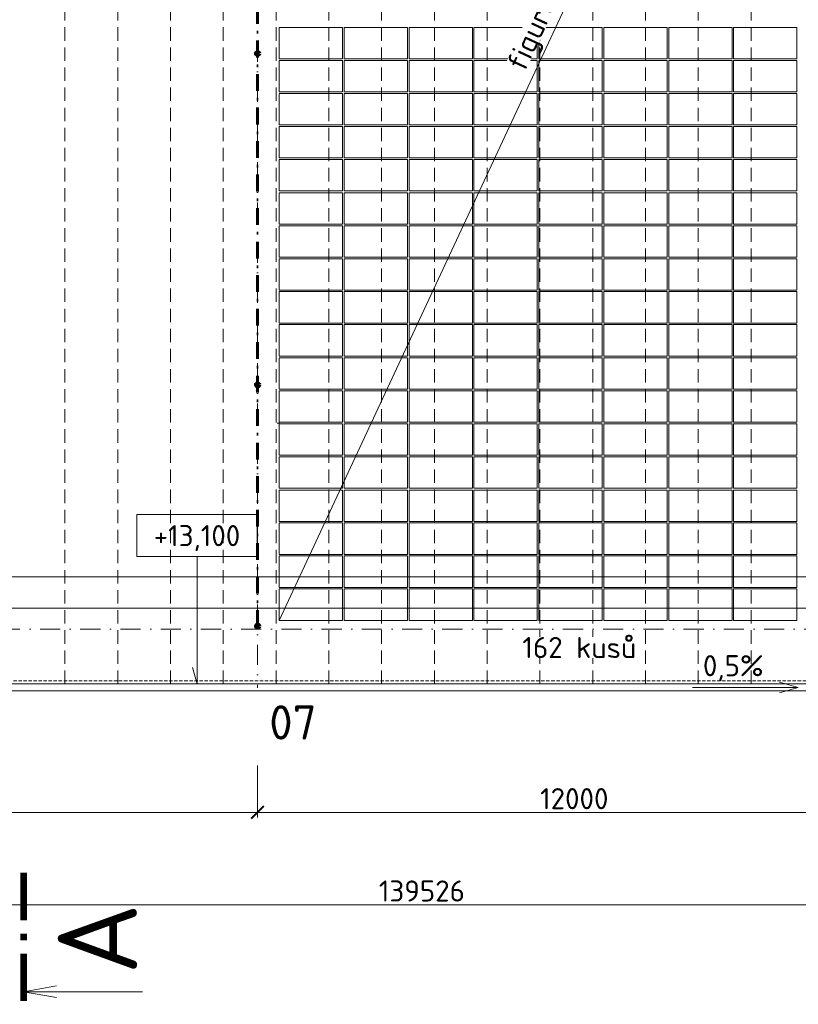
# Model space of a CAD drawing. Header units: millimetres. Extents: x -1695604 to 5289369, y -1488057 to 2187451.
# Tile 141 of 256: x 61493 to 76245, y 142887 to 161550. Entities that reach past the tile are written whole.
import ezdxf
from ezdxf import colors
from ezdxf.entities.mleader import LeaderData, LeaderLine
from ezdxf.enums import TextEntityAlignment as Align
from ezdxf.math import Vec2, Vec3

# ---------------------------------------------------------------- set-up
doc = ezdxf.new("R2010")
doc.units = ezdxf.units.MM
for name, pattern in [('CENTERX2', [101.6, 63.5, -12.7, 12.7, -12.7]), ('DASHDOT', [25.4, 12.7, -6.35, 0, -6.35]), ('DASHED', [19.05, 12.7, -6.35]), ('HIDDEN', [9.525, 6.35, -3.175]), ('ČERCHOVANÁ', [25.4, 12.7, -6.35, 0, -6.35]), ('ČÁRKOVANÁ', [19.05, 12.7, -6.35])]:
    doc.linetypes.add(name, pattern=pattern)
doc.layers.get('Defpoints').update_dxf_attribs({"color": 8})
for name, color, linetype, lineweight in [('____podkonstrukce FVE', 3, 'CENTERX2', 9), ('___FVE_návrh var.2', 6, 'Continuous', 5), ('A99_N_kce-pod', 7, 'DASHED', 20), ('A99_N_kce-pohl', 1, 'Continuous', 9), ('A99_N_koty-200', 5, 'Continuous', 5), ('A99_N_koty-200 @ 1', 5, 'Continuous', 5), ('A99_N_koty-200 @ 10', 5, 'Continuous', 5), ('A99_N_koty-200 @ 100', 5, 'Continuous', 5), ('A99_N_koty-200 @ 200', 5, 'Continuous', 5), ('A99_N_koty-200 @ 250 (1)', 5, 'Continuous', 5), ('A99_N_koty-200 @ 250 (2)', 5, 'Continuous', 5), ('A99_N_koty-200 @ 400', 5, 'Continuous', 5), ('A99_N_koty-vysk', 160, 'Continuous', 5), ('A99_N_txt-popis-200', 240, 'Continuous', 5), ('A99_N_txt-popis-50 @ 200', 240, 'Continuous', 9), ('A99_S_osy', 1, 'CENTERX2', 5)]:
    doc.layers.add(name, color=color, linetype=linetype, lineweight=lineweight)
doc.styles.add('A99_kota', font='isocpeur.ttf', dxfattribs={"height": 2})
doc.styles.add('A99_popis', font='isocpeur.ttf')
doc.styles.add('ad_popis 100', font='isocpeur.ttf', dxfattribs={"height": 200})
doc.dimstyles.new('A99_kota_200 new', dxfattribs={"dimscale": 200, "dimtxt": 2, "dimasz": 1.2, "dimexe": 0.5, "dimexo": 1.5, "dimgap": 0.3, "dimtad": 1, "dimdec": 0, "dimzin": 3, "dimdsep": 46, "dimtxsty": 'A99_kota', "dimblk": 'ARCHTICK', "dimcen": 2.5, "dimazin": 2, "dimtfac": 0.75, "dimtdec": 0, "dimtmove": 2, "dimatfit": 0, "dimfxl": 0, "dimtolj": 1, "dimtzin": 0, "dimlwd": 5, "dimlwe": 5, "dimarcsym": 0})

# ---------------------------------------------------------------- blocks, each defined once
blk = doc.blocks.new('_ArchTick')
at = {"color": 0, "linetype": 'ByBlock', "const_width": 0.15}
blk.add_lwpolyline([(-0.5, -0.5), (0.5, 0.5)], dxfattribs=at)
blk = doc.blocks.new('*D182')
at = {"layer": 'A99_N_koty-200', "color": 0, "linetype": 'Continuous', "lineweight": 5, "ltscale": 10, "transparency": 16777216}
for p, q in [((66000, 147325), (66000, 146425)), ((78000, 147325), (78000, 146425)), ((78000, 146525), (66000, 146525))]:
    blk.add_line(p, q, dxfattribs=at)
at = {"layer": 'Defpoints', "color": 0, "linetype": 'Continuous', "lineweight": 0, "ltscale": 10, "transparency": 16777216}
for p in [(66000, 149400), (78000, 149400), (66000, 146525)]:
    blk.add_point(p, dxfattribs=at)
at = {"layer": 'A99_N_koty-200', "color": 0, "linetype": 'Continuous', "lineweight": 5, "ltscale": 10, "transparency": 16777216, "xscale": 240, "yscale": 240, "zscale": 240, "rotation": 180}
blk.add_blockref('_ArchTick', (66000, 146525), dxfattribs=at)
at = {"layer": 'A99_N_koty-200', "color": 0, "linetype": 'Continuous', "lineweight": 5, "ltscale": 10, "transparency": 16777216, "xscale": 240, "yscale": 240, "zscale": 240}
blk.add_blockref('_ArchTick', (78000, 146525), dxfattribs=at)
at = {"layer": 'A99_N_koty-200', "color": 0, "linetype": 'Continuous', "ltscale": 10, "transparency": 16777216, "insert": (72000, 146785), "char_height": 400, "attachment_point": 5, "style": 'A99_kota'}
blk.add_mtext('\\A1;12000', dxfattribs=at)
blk = doc.blocks.new('*D184')
at = {"layer": 'A99_N_koty-200', "color": 0, "linetype": 'Continuous', "lineweight": 5, "ltscale": 10, "transparency": 16777216}
for p, q in [((54000, 147325), (54000, 146425)), ((66000, 147325), (66000, 146425)), ((66000, 146525), (54000, 146525))]:
    blk.add_line(p, q, dxfattribs=at)
at = {"layer": 'Defpoints', "color": 0, "linetype": 'Continuous', "lineweight": 0, "ltscale": 10, "transparency": 16777216}
for p in [(54000, 149400), (66000, 149400), (54000, 146525)]:
    blk.add_point(p, dxfattribs=at)
at = {"layer": 'A99_N_koty-200', "color": 0, "linetype": 'Continuous', "lineweight": 5, "ltscale": 10, "transparency": 16777216, "xscale": 240, "yscale": 240, "zscale": 240, "rotation": 180}
blk.add_blockref('_ArchTick', (54000, 146525), dxfattribs=at)
at = {"layer": 'A99_N_koty-200', "color": 0, "linetype": 'Continuous', "lineweight": 5, "ltscale": 10, "transparency": 16777216, "xscale": 240, "yscale": 240, "zscale": 240}
blk.add_blockref('_ArchTick', (66000, 146525), dxfattribs=at)
at = {"layer": 'A99_N_koty-200', "color": 0, "linetype": 'Continuous', "ltscale": 10, "transparency": 16777216, "insert": (60000, 146785), "char_height": 400, "attachment_point": 5, "style": 'A99_kota'}
blk.add_mtext('\\A1;12000', dxfattribs=at)
blk = doc.blocks.new('*D190')
at = {"layer": 'A99_N_koty-200', "color": 0, "linetype": 'Continuous', "lineweight": 5, "ltscale": 10, "transparency": 16777216}
for p, q in [((-650, 145575), (-650, 144675)), ((138876, 145575), (138876, 144675)), ((138876, 144775), (-650, 144775))]:
    blk.add_line(p, q, dxfattribs=at)
at = {"layer": 'Defpoints', "color": 0, "linetype": 'Continuous', "lineweight": 0, "ltscale": 10, "transparency": 16777216}
for p in [(-650, 148705), (138876, 148705), (-650, 144775)]:
    blk.add_point(p, dxfattribs=at)
at = {"layer": 'A99_N_koty-200', "color": 0, "linetype": 'Continuous', "lineweight": 5, "ltscale": 10, "transparency": 16777216, "xscale": 240, "yscale": 240, "zscale": 240, "rotation": 180}
blk.add_blockref('_ArchTick', (-650, 144775), dxfattribs=at)
at = {"layer": 'A99_N_koty-200', "color": 0, "linetype": 'Continuous', "lineweight": 5, "ltscale": 10, "transparency": 16777216, "xscale": 240, "yscale": 240, "zscale": 240}
blk.add_blockref('_ArchTick', (138876, 144775), dxfattribs=at)
at = {"layer": 'A99_N_koty-200', "color": 0, "linetype": 'Continuous', "ltscale": 10, "transparency": 16777216, "insert": (69113, 145035), "char_height": 400, "attachment_point": 5, "style": 'A99_kota'}
blk.add_mtext('\\A1;139526', dxfattribs=at)
blk = doc.blocks.new('*U122')
at = {"color": 0, "linetype": 'ByBlock'}
blk.add_line((-11.269, 0), (-11.27, -11.25), dxfattribs=at)
at = {"color": 0, "linetype": 'ByBlock', "const_width": 0.63}
for points in [[(-12.15, 0), (-7.65, 0)], [(-6.39, 0), (-5.76, 0)], [(-4.5, 0), (0, 0)]]:
    blk.add_lwpolyline(points, dxfattribs=at)
at = {"color": 0, "linetype": 'ByBlock'}
blk.add_lwpolyline([(-11.816, -3.102), (-11.269, 0), (-10.722, -3.102)], dxfattribs=at)
at = {"color": 0, "linetype": 'ByBlock', "style": 'A99_popis'}
blk.add_attdef('OZNŘ_1K', (-9.632, -10.73), '', height=5, dxfattribs=at)
at = {"color": 0, "linetype": 'ByBlock', "style": 'A99_popis', "flags": 12}
blk.add_attdef('OZNŘ_2K', text='', height=5, dxfattribs=at).set_placement((455.932, -10.726), align=Align.RIGHT)
blk = doc.blocks.new('*D4525')
at = {"layer": 'A99_N_koty-200', "color": 0, "linetype": 'Continuous', "lineweight": 5, "ltscale": 10, "transparency": 16777216}
for p, q in [((30000, 150190), (30000, 151090)), ((30000, 150990), (78280, 150990)), ((78280, 150190), (78280, 151090))]:
    blk.add_line(p, q, dxfattribs=at)
at = {"layer": 'Defpoints', "color": 0, "linetype": 'Continuous', "lineweight": 18, "ltscale": 10, "transparency": 16777216}
for p in [(78280, 150990), (30000, 148920), (78280, 148920)]:
    blk.add_point(p, dxfattribs=at)
at = {"layer": 'A99_N_koty-200', "color": 0, "linetype": 'Continuous', "lineweight": 5, "ltscale": 10, "transparency": 16777216, "xscale": 240, "yscale": 240, "zscale": 240, "rotation": 180}
blk.add_blockref('_ArchTick', (30000, 150990), dxfattribs=at)
at = {"layer": 'A99_N_koty-200', "color": 0, "linetype": 'Continuous', "lineweight": 5, "ltscale": 10, "transparency": 16777216, "xscale": 240, "yscale": 240, "zscale": 240}
blk.add_blockref('_ArchTick', (78280, 150990), dxfattribs=at)
at = {"layer": 'A99_N_koty-200', "color": 0, "linetype": 'Continuous', "ltscale": 10, "transparency": 16777216, "insert": (55025, 151330), "char_height": 400, "attachment_point": 5, "style": 'A99_kota'}
blk.add_mtext('\\A1;48280', dxfattribs=at)
blk = doc.blocks.new('*D4526')
at = {"layer": 'A99_N_koty-200', "color": 0, "linetype": 'Continuous', "lineweight": 5, "ltscale": 10, "transparency": 16777216}
for p, q in [((30000, 149995), (30000, 150445)), ((78280, 149995), (78280, 150445)), ((30000, 150395), (78280, 150395))]:
    blk.add_line(p, q, dxfattribs=at)
at = {"layer": 'Defpoints', "color": 0, "linetype": 'Continuous', "lineweight": 18, "ltscale": 10, "transparency": 16777216}
for p in [(78280, 150395), (30000, 148920), (78280, 148920)]:
    blk.add_point(p, dxfattribs=at)
at = {"layer": 'A99_N_koty-200', "color": 0, "linetype": 'Continuous', "lineweight": 5, "ltscale": 10, "transparency": 16777216, "xscale": 120, "yscale": 120, "zscale": 120, "rotation": 180}
blk.add_blockref('_ArchTick', (30000, 150395), dxfattribs=at)
at = {"layer": 'A99_N_koty-200', "color": 0, "linetype": 'Continuous', "lineweight": 5, "ltscale": 10, "transparency": 16777216, "xscale": 120, "yscale": 120, "zscale": 120}
blk.add_blockref('_ArchTick', (78280, 150395), dxfattribs=at)
at = {"layer": 'A99_N_koty-200', "color": 0, "linetype": 'Continuous', "ltscale": 10, "transparency": 16777216, "insert": (54140, 150525), "char_height": 200, "attachment_point": 5, "style": 'A99_kota'}
blk.add_mtext('\\A1;48280', dxfattribs=at)
blk = doc.blocks.new('*D4527')
at = {"layer": 'A99_N_koty-200', "color": 0, "linetype": 'Continuous', "lineweight": 5, "ltscale": 10, "transparency": 16777216}
for p, q in [((30000, 150391), (30000, 150395.5)), ((30000, 150395), (78280, 150395)), ((78280, 150391), (78280, 150395.5))]:
    blk.add_line(p, q, dxfattribs=at)
at = {"layer": 'Defpoints', "color": 0, "linetype": 'Continuous', "lineweight": 18, "ltscale": 10, "transparency": 16777216}
for p in [(78280, 150395), (30000, 148920), (78280, 148920)]:
    blk.add_point(p, dxfattribs=at)
at = {"layer": 'A99_N_koty-200', "color": 0, "linetype": 'Continuous', "lineweight": 5, "ltscale": 10, "transparency": 16777216, "xscale": 1.2, "yscale": 1.2, "zscale": 1.2, "rotation": 180}
blk.add_blockref('_ArchTick', (30000, 150395), dxfattribs=at)
at = {"layer": 'A99_N_koty-200', "color": 0, "linetype": 'Continuous', "lineweight": 5, "ltscale": 10, "transparency": 16777216, "xscale": 1.2, "yscale": 1.2, "zscale": 1.2}
blk.add_blockref('_ArchTick', (78280, 150395), dxfattribs=at)
at = {"layer": 'A99_N_koty-200', "color": 0, "linetype": 'Continuous', "ltscale": 10, "transparency": 16777216, "insert": (54140, 150396.3), "char_height": 2, "attachment_point": 5, "style": 'A99_kota'}
blk.add_mtext('\\A1;48280', dxfattribs=at)
blk = doc.blocks.new('*D4528')
at = {"layer": 'A99_N_koty-200', "color": 0, "linetype": 'Continuous', "lineweight": 5, "ltscale": 10, "transparency": 16777216}
for p, q in [((30000, 149520), (30000, 150595)), ((78280, 149520), (78280, 150595)), ((30000, 150395), (78280, 150395))]:
    blk.add_line(p, q, dxfattribs=at)
at = {"layer": 'Defpoints', "color": 0, "linetype": 'Continuous', "lineweight": 18, "ltscale": 10, "transparency": 16777216}
for p in [(78280, 150395), (30000, 148920), (78280, 148920)]:
    blk.add_point(p, dxfattribs=at)
at = {"layer": 'A99_N_koty-200', "color": 0, "linetype": 'Continuous', "lineweight": 5, "ltscale": 10, "transparency": 16777216, "xscale": 480, "yscale": 480, "zscale": 480, "rotation": 180}
blk.add_blockref('_ArchTick', (30000, 150395), dxfattribs=at)
at = {"layer": 'A99_N_koty-200', "color": 0, "linetype": 'Continuous', "lineweight": 5, "ltscale": 10, "transparency": 16777216, "xscale": 480, "yscale": 480, "zscale": 480}
blk.add_blockref('_ArchTick', (78280, 150395), dxfattribs=at)
at = {"layer": 'A99_N_koty-200', "color": 0, "linetype": 'Continuous', "ltscale": 10, "transparency": 16777216, "insert": (54140, 150915), "char_height": 800, "attachment_point": 5, "style": 'A99_kota'}
blk.add_mtext('\\A1;48280', dxfattribs=at)
blk = doc.blocks.new('*D4529')
at = {"layer": 'A99_N_koty-200', "color": 0, "linetype": 'Continuous', "lineweight": 5, "ltscale": 10, "transparency": 16777216}
for p, q in [((30000, 150355), (30000, 150400)), ((30000, 150395), (78280, 150395)), ((78280, 150355), (78280, 150400))]:
    blk.add_line(p, q, dxfattribs=at)
at = {"layer": 'Defpoints', "color": 0, "linetype": 'Continuous', "lineweight": 18, "ltscale": 10, "transparency": 16777216}
for p in [(78280, 150395), (30000, 148920), (78280, 148920)]:
    blk.add_point(p, dxfattribs=at)
at = {"layer": 'A99_N_koty-200', "color": 0, "linetype": 'Continuous', "lineweight": 5, "ltscale": 10, "transparency": 16777216, "xscale": 12, "yscale": 12, "zscale": 12, "rotation": 180}
blk.add_blockref('_ArchTick', (30000, 150395), dxfattribs=at)
at = {"layer": 'A99_N_koty-200', "color": 0, "linetype": 'Continuous', "lineweight": 5, "ltscale": 10, "transparency": 16777216, "xscale": 12, "yscale": 12, "zscale": 12}
blk.add_blockref('_ArchTick', (78280, 150395), dxfattribs=at)
at = {"layer": 'A99_N_koty-200', "color": 0, "linetype": 'Continuous', "ltscale": 10, "transparency": 16777216, "insert": (54140, 150408), "char_height": 20, "attachment_point": 5, "style": 'A99_kota'}
blk.add_mtext('\\A1;48280', dxfattribs=at)
blk = doc.blocks.new('*D4530')
at = {"layer": 'A99_N_koty-200', "color": 0, "linetype": 'Continuous', "lineweight": 5, "ltscale": 10, "transparency": 16777216}
for p, q in [((30000, 149395), (30000, 150520)), ((78280, 149395), (78280, 150520)), ((30000, 150395), (78280, 150395))]:
    blk.add_line(p, q, dxfattribs=at)
at = {"layer": 'Defpoints', "color": 0, "linetype": 'Continuous', "lineweight": 18, "ltscale": 10, "transparency": 16777216}
for p in [(78280, 150395), (30000, 148920), (78280, 148920)]:
    blk.add_point(p, dxfattribs=at)
at = {"layer": 'A99_N_koty-200', "color": 0, "linetype": 'Continuous', "lineweight": 5, "ltscale": 10, "transparency": 16777216, "xscale": 300, "yscale": 300, "zscale": 300, "rotation": 180}
blk.add_blockref('_ArchTick', (30000, 150395), dxfattribs=at)
at = {"layer": 'A99_N_koty-200', "color": 0, "linetype": 'Continuous', "lineweight": 5, "ltscale": 10, "transparency": 16777216, "xscale": 300, "yscale": 300, "zscale": 300}
blk.add_blockref('_ArchTick', (78280, 150395), dxfattribs=at)
at = {"layer": 'A99_N_koty-200', "color": 0, "linetype": 'Continuous', "ltscale": 10, "transparency": 16777216, "insert": (54140, 150720), "char_height": 500, "attachment_point": 5, "style": 'A99_kota'}
blk.add_mtext('\\A1;48280', dxfattribs=at)
blk = doc.blocks.new('*D4531')
at = {"layer": 'A99_N_koty-200', "color": 0, "linetype": 'Continuous', "lineweight": 5, "ltscale": 10, "transparency": 16777216}
for p, q in [((30000, 149395), (30000, 150520)), ((78280, 149395), (78280, 150520)), ((30000, 150395), (78280, 150395))]:
    blk.add_line(p, q, dxfattribs=at)
at = {"layer": 'Defpoints', "color": 0, "linetype": 'Continuous', "lineweight": 18, "ltscale": 10, "transparency": 16777216}
for p in [(78280, 150395), (30000, 148920), (78280, 148920)]:
    blk.add_point(p, dxfattribs=at)
at = {"layer": 'A99_N_koty-200', "color": 0, "linetype": 'Continuous', "lineweight": 5, "ltscale": 10, "transparency": 16777216, "xscale": 300, "yscale": 300, "zscale": 300, "rotation": 180}
blk.add_blockref('_ArchTick', (30000, 150395), dxfattribs=at)
at = {"layer": 'A99_N_koty-200', "color": 0, "linetype": 'Continuous', "lineweight": 5, "ltscale": 10, "transparency": 16777216, "xscale": 300, "yscale": 300, "zscale": 300}
blk.add_blockref('_ArchTick', (78280, 150395), dxfattribs=at)
at = {"layer": 'A99_N_koty-200', "color": 0, "linetype": 'Continuous', "ltscale": 10, "transparency": 16777216, "insert": (54140, 150720), "char_height": 500, "attachment_point": 5, "style": 'A99_kota'}
blk.add_mtext('\\A1;48280', dxfattribs=at)
blk = doc.blocks.new('*U101')
at = {"color": 0, "linetype": 'ByBlock'}
for p, q in [((5.7, -4), (5.7, -16.063)), ((5.7, -16.063), (5.286, -14.517))]:
    blk.add_line(p, q, dxfattribs=at)
blk.add_lwpolyline([(0, -4), (11.4, -4), (11.4, 0), (0, 0)], close=True, dxfattribs=at)
at = {"color": 0, "linetype": 'ByBlock', "style": 'A99_kota'}
for tag, p in [('VYSKA', (5.7, -2.241)), ('VYSKA_POPIS1', (5.7, -6.041)), ('VYSKA_POPIS2', (5.9, -9.541)), ('VYSKA_POPIS3', (5.9, -13.041))]:
    blk.add_attdef(tag, text='', height=2, dxfattribs=at).set_placement(p, align=Align.MIDDLE)
blk = doc.blocks.new('*U5963')
at = {"layer": 'A99_N_koty-200 @ 1', "linetype": 'Continuous', "ltscale": 10}
dim = blk.add_linear_dim(base=(78280, 150395), p1=(30000, 148920), p2=(78280, 148920), dimstyle='A99_kota_200 new', override={"dimscale": 1, "dimtix": 1, "dimtofl": 1, "dimtmove": 2, "dimatfit": 3}, dxfattribs=at)
dim.commit()
dim.dimension.update_dxf_attribs({"geometry": '*D4527', "text_midpoint": (54140, 150396.3)})
at = {"layer": 'A99_N_koty-200 @ 10', "linetype": 'Continuous', "ltscale": 10}
dim = blk.add_linear_dim(base=(78280, 150395), p1=(30000, 148920), p2=(78280, 148920), dimstyle='A99_kota_200 new', override={"dimscale": 10, "dimtix": 1, "dimtofl": 1, "dimtmove": 2, "dimatfit": 3}, dxfattribs=at)
dim.commit()
dim.dimension.update_dxf_attribs({"geometry": '*D4529', "text_midpoint": (54140, 150408)})
at = {"layer": 'A99_N_koty-200 @ 100', "linetype": 'Continuous', "ltscale": 10}
dim = blk.add_linear_dim(base=(78280, 150395), p1=(30000, 148920), p2=(78280, 148920), dimstyle='A99_kota_200 new', override={"dimscale": 100, "dimtix": 1, "dimtofl": 1, "dimtmove": 2, "dimatfit": 3}, dxfattribs=at)
dim.commit()
dim.dimension.update_dxf_attribs({"geometry": '*D4526', "text_midpoint": (54140, 150525)})
at = {"layer": 'A99_N_koty-200 @ 200', "linetype": 'Continuous', "ltscale": 10}
dim = blk.add_linear_dim(base=(78280, 150990), p1=(30000, 148920), p2=(78280, 148920), dimstyle='A99_kota_200 new', override={"dimscale": 200, "dimtix": 1, "dimtofl": 1, "dimtmove": 2, "dimatfit": 3}, dxfattribs=at)
dim.commit()
dim.dimension.update_dxf_attribs({"geometry": '*D4525', "text_midpoint": (55025, 151330), "dimtype": 128})
at = {"layer": 'A99_N_koty-200 @ 250 (1)', "linetype": 'Continuous', "ltscale": 10}
dim = blk.add_linear_dim(base=(78280, 150395), p1=(30000, 148920), p2=(78280, 148920), dimstyle='A99_kota_200 new', override={"dimscale": 250, "dimtix": 1, "dimtofl": 1, "dimtmove": 2, "dimatfit": 3}, dxfattribs=at)
dim.commit()
dim.dimension.update_dxf_attribs({"geometry": '*D4531', "text_midpoint": (54140, 150720)})
at = {"layer": 'A99_N_koty-200 @ 250 (2)', "linetype": 'Continuous', "ltscale": 10}
dim = blk.add_linear_dim(base=(78280, 150395), p1=(30000, 148920), p2=(78280, 148920), dimstyle='A99_kota_200 new', override={"dimscale": 250, "dimtix": 1, "dimtofl": 1, "dimtmove": 2, "dimatfit": 3}, dxfattribs=at)
dim.commit()
dim.dimension.update_dxf_attribs({"geometry": '*D4530', "text_midpoint": (54140, 150720)})
at = {"layer": 'A99_N_koty-200 @ 400', "linetype": 'Continuous', "ltscale": 10}
dim = blk.add_linear_dim(base=(78280, 150395), p1=(30000, 148920), p2=(78280, 148920), dimstyle='A99_kota_200 new', override={"dimscale": 400, "dimtix": 1, "dimtofl": 1, "dimtmove": 2, "dimatfit": 3}, dxfattribs=at)
dim.commit()
dim.dimension.update_dxf_attribs({"geometry": '*D4528', "text_midpoint": (54140, 150915)})

msp = doc.modelspace()

# ---------------------------------------------------------------- linework, layer by layer
at = {"layer": '____podkonstrukce FVE', "color": 3, "linetype": 'ČERCHOVANÁ', "lineweight": 60, "ltscale": 25}
msp.add_lwpolyline([(66000, 173855), (66000, 150000)], dxfattribs=at)
at = {"layer": '____podkonstrukce FVE', "color": 3, "linetype": 'Continuous', "lineweight": 80, "ltscale": 0.5}
for centre in [(66000, 160910), (66000, 154627.5), (66000, 150057.5)]:
    msp.add_circle(centre, 30, dxfattribs=at)
at = {"layer": '___FVE_návrh var.2', "linetype": 'Continuous', "lineweight": 5, "ltscale": 0.5}
for points in [[(66410, 150165), (77450, 173855)], [(66410, 153920), (66410, 153905), (66370, 153905)]]:
    msp.add_lwpolyline(points, dxfattribs=at)
at = {"layer": '___FVE_návrh var.2', "lineweight": 5, "ltscale": 2}
for points in [[(67610, 160805), (67610, 161400), (66410, 161400), (66410, 160805)], [(68840, 160805), (68840, 161400), (67640, 161400), (67640, 160805)], [(70070, 160805), (70070, 161400), (68870, 161400), (68870, 160805)], [(71300, 160805), (71300, 161400), (70100, 161400), (70100, 160805)], [(72530, 160805), (72530, 161400), (71330, 161400), (71330, 160805)], [(72560, 160805), (72560, 161400), (73760, 161400), (73760, 160805)], [(73790, 160805), (73790, 161400), (74990, 161400), (74990, 160805)], [(75020, 160805), (75020, 161400), (76220, 161400), (76220, 160805)], [(67610, 160180), (67610, 160775), (66410, 160775), (66410, 160180)], [(68840, 160180), (68840, 160775), (67640, 160775), (67640, 160180)], [(70070, 160180), (70070, 160775), (68870, 160775), (68870, 160180)], [(71300, 160180), (71300, 160775), (70100, 160775), (70100, 160180)], [(72530, 160180), (72530, 160775), (71330, 160775), (71330, 160180)], [(72560, 160180), (72560, 160775), (73760, 160775), (73760, 160180)], [(73790, 160180), (73790, 160775), (74990, 160775), (74990, 160180)], [(75020, 160180), (75020, 160775), (76220, 160775), (76220, 160180)], [(67610, 159555), (67610, 160150), (66410, 160150), (66410, 159555)], [(68840, 159555), (68840, 160150), (67640, 160150), (67640, 159555)], [(70070, 159555), (70070, 160150), (68870, 160150), (68870, 159555)], [(71300, 159555), (71300, 160150), (70100, 160150), (70100, 159555)], [(72530, 159555), (72530, 160150), (71330, 160150), (71330, 159555)], [(72560, 159555), (72560, 160150), (73760, 160150), (73760, 159555)], [(73790, 159555), (73790, 160150), (74990, 160150), (74990, 159555)], [(75020, 159555), (75020, 160150), (76220, 160150), (76220, 159555)], [(67610, 158930), (67610, 159525), (66410, 159525), (66410, 158930)], [(68840, 158930), (68840, 159525), (67640, 159525), (67640, 158930)], [(70070, 158930), (70070, 159525), (68870, 159525), (68870, 158930)], [(71300, 158930), (71300, 159525), (70100, 159525), (70100, 158930)], [(72530, 158930), (72530, 159525), (71330, 159525), (71330, 158930)], [(72560, 158930), (72560, 159525), (73760, 159525), (73760, 158930)], [(73790, 158930), (73790, 159525), (74990, 159525), (74990, 158930)], [(75020, 158930), (75020, 159525), (76220, 159525), (76220, 158930)], [(67610, 158305), (67610, 158900), (66410, 158900), (66410, 158305)], [(68840, 158305), (68840, 158900), (67640, 158900), (67640, 158305)], [(70070, 158305), (70070, 158900), (68870, 158900), (68870, 158305)], [(71300, 158305), (71300, 158900), (70100, 158900), (70100, 158305)], [(72530, 158305), (72530, 158900), (71330, 158900), (71330, 158305)], [(72560, 158305), (72560, 158900), (73760, 158900), (73760, 158305)], [(73790, 158305), (73790, 158900), (74990, 158900), (74990, 158305)], [(75020, 158305), (75020, 158900), (76220, 158900), (76220, 158305)], [(67610, 157675), (67610, 158270), (66410, 158270), (66410, 157675)], [(68840, 157675), (68840, 158270), (67640, 158270), (67640, 157675)], [(70070, 157675), (70070, 158270), (68870, 158270), (68870, 157675)], [(71300, 157675), (71300, 158270), (70100, 158270), (70100, 157675)], [(72530, 157675), (72530, 158270), (71330, 158270), (71330, 157675)], [(72560, 157675), (72560, 158270), (73760, 158270), (73760, 157675)], [(73790, 157675), (73790, 158270), (74990, 158270), (74990, 157675)], [(75020, 157675), (75020, 158270), (76220, 158270), (76220, 157675)], [(67610, 157050), (67610, 157645), (66410, 157645), (66410, 157050)], [(68840, 157050), (68840, 157645), (67640, 157645), (67640, 157050)], [(70070, 157050), (70070, 157645), (68870, 157645), (68870, 157050)], [(71300, 157050), (71300, 157645), (70100, 157645), (70100, 157050)], [(72530, 157050), (72530, 157645), (71330, 157645), (71330, 157050)], [(72560, 157050), (72560, 157645), (73760, 157645), (73760, 157050)], [(73790, 157050), (73790, 157645), (74990, 157645), (74990, 157050)], [(75020, 157050), (75020, 157645), (76220, 157645), (76220, 157050)], [(67610, 156425), (67610, 157020), (66410, 157020), (66410, 156425)], [(68840, 156425), (68840, 157020), (67640, 157020), (67640, 156425)], [(70070, 156425), (70070, 157020), (68870, 157020), (68870, 156425)], [(71300, 156425), (71300, 157020), (70100, 157020), (70100, 156425)], [(72530, 156425), (72530, 157020), (71330, 157020), (71330, 156425)], [(72560, 156425), (72560, 157020), (73760, 157020), (73760, 156425)], [(73790, 156425), (73790, 157020), (74990, 157020), (74990, 156425)], [(75020, 156425), (75020, 157020), (76220, 157020), (76220, 156425)], [(67610, 155800), (67610, 156395), (66410, 156395), (66410, 155800)], [(68840, 155800), (68840, 156395), (67640, 156395), (67640, 155800)], [(70070, 155800), (70070, 156395), (68870, 156395), (68870, 155800)], [(71300, 155800), (71300, 156395), (70100, 156395), (70100, 155800)], [(72530, 155800), (72530, 156395), (71330, 156395), (71330, 155800)], [(72560, 155800), (72560, 156395), (73760, 156395), (73760, 155800)], [(73790, 155800), (73790, 156395), (74990, 156395), (74990, 155800)], [(75020, 155800), (75020, 156395), (76220, 156395), (76220, 155800)], [(67610, 155175), (67610, 155770), (66410, 155770), (66410, 155175)], [(68840, 155175), (68840, 155770), (67640, 155770), (67640, 155175)], [(70070, 155175), (70070, 155770), (68870, 155770), (68870, 155175)], [(71300, 155175), (71300, 155770), (70100, 155770), (70100, 155175)], [(72530, 155175), (72530, 155770), (71330, 155770), (71330, 155175)], [(72560, 155175), (72560, 155770), (73760, 155770), (73760, 155175)], [(73790, 155175), (73790, 155770), (74990, 155770), (74990, 155175)], [(75020, 155175), (75020, 155770), (76220, 155770), (76220, 155175)], [(67610, 154545), (67610, 155140), (66410, 155140), (66410, 154545)], [(68840, 154545), (68840, 155140), (67640, 155140), (67640, 154545)], [(70070, 154545), (70070, 155140), (68870, 155140), (68870, 154545)], [(71300, 154545), (71300, 155140), (70100, 155140), (70100, 154545)], [(72530, 154545), (72530, 155140), (71330, 155140), (71330, 154545)], [(72560, 154545), (72560, 155140), (73760, 155140), (73760, 154545)], [(73790, 154545), (73790, 155140), (74990, 155140), (74990, 154545)], [(75020, 154545), (75020, 155140), (76220, 155140), (76220, 154545)], [(67610, 153920), (67610, 154515), (66410, 154515), (66410, 153920)], [(68840, 153920), (68840, 154515), (67640, 154515), (67640, 153920)], [(70070, 153920), (70070, 154515), (68870, 154515), (68870, 153920)], [(71300, 153920), (71300, 154515), (70100, 154515), (70100, 153920)], [(72530, 153920), (72530, 154515), (71330, 154515), (71330, 153920)], [(72560, 153920), (72560, 154515), (73760, 154515), (73760, 153920)], [(73790, 153920), (73790, 154515), (74990, 154515), (74990, 153920)], [(75020, 153920), (75020, 154515), (76220, 154515), (76220, 153920)], [(67610, 153890), (67610, 153295), (66410, 153295), (66410, 153890)], [(68840, 153890), (68840, 153295), (67640, 153295), (67640, 153890)], [(70070, 153890), (70070, 153295), (68870, 153295), (68870, 153890)], [(71300, 153890), (71300, 153295), (70100, 153295), (70100, 153890)], [(72530, 153890), (72530, 153295), (71330, 153295), (71330, 153890)], [(72560, 153890), (72560, 153295), (73760, 153295), (73760, 153890)], [(73790, 153890), (73790, 153295), (74990, 153295), (74990, 153890)], [(75020, 153890), (75020, 153295), (76220, 153295), (76220, 153890)], [(67610, 153265), (67610, 152670), (66410, 152670), (66410, 153265)], [(68840, 153265), (68840, 152670), (67640, 152670), (67640, 153265)], [(70070, 153265), (70070, 152670), (68870, 152670), (68870, 153265)], [(71300, 153265), (71300, 152670), (70100, 152670), (70100, 153265)], [(72530, 153265), (72530, 152670), (71330, 152670), (71330, 153265)], [(72560, 153265), (72560, 152670), (73760, 152670), (73760, 153265)], [(73790, 153265), (73790, 152670), (74990, 152670), (74990, 153265)], [(75020, 153265), (75020, 152670), (76220, 152670), (76220, 153265)], [(67610, 152635), (67610, 152040), (66410, 152040), (66410, 152635)], [(68840, 152635), (68840, 152040), (67640, 152040), (67640, 152635)], [(70070, 152635), (70070, 152040), (68870, 152040), (68870, 152635)], [(71300, 152635), (71300, 152040), (70100, 152040), (70100, 152635)], [(72530, 152635), (72530, 152040), (71330, 152040), (71330, 152635)], [(72560, 152635), (72560, 152040), (73760, 152040), (73760, 152635)], [(73790, 152635), (73790, 152040), (74990, 152040), (74990, 152635)], [(75020, 152635), (75020, 152040), (76220, 152040), (76220, 152635)], [(67610, 152010), (67610, 151415), (66410, 151415), (66410, 152010)], [(68840, 152010), (68840, 151415), (67640, 151415), (67640, 152010)], [(70070, 152010), (70070, 151415), (68870, 151415), (68870, 152010)], [(71300, 152010), (71300, 151415), (70100, 151415), (70100, 152010)], [(72530, 152010), (72530, 151415), (71330, 151415), (71330, 152010)], [(72560, 152010), (72560, 151415), (73760, 151415), (73760, 152010)], [(73790, 152010), (73790, 151415), (74990, 151415), (74990, 152010)], [(75020, 152010), (75020, 151415), (76220, 151415), (76220, 152010)], [(67610, 151385), (67610, 150790), (66410, 150790), (66410, 151385)], [(68840, 151385), (68840, 150790), (67640, 150790), (67640, 151385)], [(70070, 151385), (70070, 150790), (68870, 150790), (68870, 151385)], [(71300, 151385), (71300, 150790), (70100, 150790), (70100, 151385)], [(72530, 151385), (72530, 150790), (71330, 150790), (71330, 151385)], [(72560, 151385), (72560, 150790), (73760, 150790), (73760, 151385)], [(73790, 151385), (73790, 150790), (74990, 150790), (74990, 151385)], [(75020, 151385), (75020, 150790), (76220, 150790), (76220, 151385)], [(67610, 150760), (67610, 150165), (66410, 150165), (66410, 150760)], [(68840, 150760), (68840, 150165), (67640, 150165), (67640, 150760)], [(70070, 150760), (70070, 150165), (68870, 150165), (68870, 150760)], [(71300, 150760), (71300, 150165), (70100, 150165), (70100, 150760)], [(72530, 150760), (72530, 150165), (71330, 150165), (71330, 150760)], [(72560, 150760), (72560, 150165), (73760, 150165), (73760, 150760)], [(73790, 150760), (73790, 150165), (74990, 150165), (74990, 150760)], [(75020, 150760), (75020, 150165), (76220, 150165), (76220, 150760)]]:
    msp.add_lwpolyline(points, close=True, dxfattribs=at)
at = {"layer": 'A99_N_kce-pod', "linetype": 'HIDDEN', "lineweight": 5, "ltscale": 10}
msp.add_lwpolyline([(138875.5, 149020), (-600, 149020)], dxfattribs=at)
at = {"layer": 'A99_N_kce-pohl', "linetype": 'Continuous', "ltscale": 25}
msp.add_lwpolyline([(7180, 174440), (-650, 174440), (-650, 148960), (138875, 148960), (138875, 176350)], dxfattribs=at)
at = {"layer": 'A99_N_kce-pohl', "color": 254, "linetype": 'ČÁRKOVANÁ', "lineweight": 5, "ltscale": 20, "true_color": 0xffd9cc}
for points in [[(62350, 148960), (62350, 148960), (62350, 174145)], [(63350, 148960), (63350, 148960), (63350, 174145)], [(64350, 148960), (64350, 148960), (64350, 174145)], [(65350, 148960), (65350, 148960), (65350, 174145)], [(66350, 148960), (66350, 148960), (66350, 174145)], [(67350, 148960), (67350, 148960), (67350, 174145)], [(68350, 148960), (68350, 148960), (68350, 174145)], [(69350, 148960), (69350, 148960), (69350, 174145)], [(70350, 148960), (70350, 148960), (70350, 174145)], [(71350, 148960), (71350, 148960), (71350, 174145)], [(72350, 148960), (72350, 148960), (72350, 174145)], [(73350, 148960), (73350, 148960), (73350, 174145)], [(74350, 148960), (74350, 148960), (74350, 174145)], [(75350, 148960), (75350, 148960), (75350, 174145)]]:
    msp.add_lwpolyline(points, dxfattribs=at)
at = {"layer": 'A99_N_koty-vysk'}
for points in [[(76240, 148890), (75890, 148990)], [(76240, 148890), (74240, 148890)], [(76240, 148890), (75890, 148790)]]:
    msp.add_lwpolyline(points, dxfattribs=at)
at = {"layer": 'A99_S_osy', "linetype": 'DASHDOT', "lineweight": 5, "ltscale": 30}
for points in [[(66000, 250300), (66000, 146890)], [(152950, 150000), (-2645, 150000)]]:
    msp.add_lwpolyline(points, dxfattribs=at)

# ---------------------------------------------------------------- block references
at = {"layer": 'A99_N_txt-popis-200'}
ref = msp.add_blockref('*U122', (61567.5, 145380), dxfattribs=dict(at, xscale=200, yscale=200, zscale=200, rotation=90))
ref.add_attrib('OZNŘ_1K', 'A', (63713.5, 143453.5), dxfattribs={"layer": '0', "color": 0, "linetype": 'ByBlock', "height": 1500, "rotation": 90, "style": 'A99_popis'})

# ---------------------------------------------------------------- texts
at = {"layer": 'A99_N_koty-vysk', "insert": (75587, 149505), "char_height": 400, "attachment_point": 3, "style": 'ad_popis 100'}
msp.add_mtext_dynamic_manual_height_columns('0,5%', width=673.852, gutter_width=2000, heights=[0], dxfattribs=at)

# ---------------------------------------------------------------- leaders
at = {"layer": 'A99_N_txt-popis-50 @ 200', "lineweight": 9}
ml = msp.add_multileader_mtext('Standard', dxfattribs=at)
ml.set_content('\\A1;{\\fISOCPEUR|b1|i0|c238|p34;\\C256;ocelový nosník}', color=1, style='A99_popis')
ml.set_leader_properties(color=256, linetype='ByLayer', lineweight=-1)
ml.build(insert=Vec2(0, 0))
ml.multileader.update_dxf_attribs({"dogleg_length": 200, "arrow_head_size": 300, "scale": 200})
ctx = ml.context
ctx.base_point, ctx.scale, ctx.char_height, ctx.arrow_head_size, ctx.landing_gap_size, ctx.plane_origin = Vec3(21517.5, 152275), 200, 400, 300, 1000, Vec3(20965, 145696.7)
notes = []
notes.append((ctx, [(0, (1, 1, 0), (20717.5, 152275), (1, 0), 800, [(0, [(20720, 150347.5)], 0, [])])]))
ctx.mtext.insert, ctx.mtext.width, ctx.mtext.defined_height, ctx.mtext.flow_direction = Vec3(22517.5, 152533.2), 3664.376, 670, 5
for ctx, leaders in notes:
    for number, flags, end, landing, length, lines in leaders:
        leader = LeaderData()
        leader.index, (leader.has_last_leader_line, leader.has_dogleg_vector, leader.attachment_direction) = number, flags
        leader.last_leader_point, leader.dogleg_vector, leader.dogleg_length = Vec3(end), Vec3(landing), length
        for number, points, colour, breaks in lines:
            line = LeaderLine()
            line.index, line.vertices, line.color, line.breaks = number, Vec3.list(points), colors.encode_raw_color(colour), breaks
            leader.lines.append(line)
        ctx.leaders.append(leader)

# ---------------------------------------------------------------- next in the draw order: texts
at = {"layer": '___FVE_návrh var.2', "linetype": 'Continuous', "lineweight": 5, "ltscale": 0.5, "insert": (70695, 160707.8), "char_height": 400, "attachment_point": 1, "rotation": 65.01289, "style": 'A99_kota', "bg_fill": 3, "box_fill_scale": 1, "bg_fill_color": 256, "bg_fill_transparency": 0}
msp.add_mtext_dynamic_manual_height_columns('figura C', width=1947.411, gutter_width=2000, heights=[0], dxfattribs=at)
at = {"layer": 'A99_N_txt-popis-200', "color": 1, "lineweight": 0, "insert": (66220, 148555), "char_height": 650, "attachment_point": 1, "style": 'ad_popis 100', "bg_fill": 2}
msp.add_mtext_dynamic_manual_height_columns('07', width=832.5, gutter_width=1000, heights=[0], dxfattribs=at)

# ---------------------------------------------------------------- next in the draw order: linework, layer by layer
at = {"layer": 'A99_N_kce-pohl', "linetype": 'Continuous'}
msp.add_lwpolyline([(138875, 148830), (-650, 148830)], dxfattribs=at)

# ---------------------------------------------------------------- next in the draw order: block references
at = {"layer": 'A99_N_koty-200', "color": 3, "linetype": 'Continuous', "lineweight": 18}
msp.add_blockref('*U5963', (0, 0), dxfattribs=at)
at = {"layer": 'A99_N_koty-vysk', "xscale": 200, "yscale": 200, "zscale": 200}
msp.add_blockref('*U101', (63712.5, 152172.5), dxfattribs=at).add_auto_attribs({'VYSKA': '+13,100'})

# ---------------------------------------------------------------- next in the draw order: dimensions: what is measured, and where the dimension line sits
at = {"layer": 'A99_N_koty-200 @ 200', "linetype": 'Continuous', "ltscale": 10}
for base, p1, p2, picture, middle in [((54000, 146525), (66000, 149400), (54000, 149400), '*D184', (60000, 146785)), ((66000, 146525), (78000, 149400), (66000, 149400), '*D182', (72000, 146785)), ((-650, 144775), (138875.5457, 148705), (-650, 148705), '*D190', (69112.7728, 145035))]:
    dim = msp.add_linear_dim(base=base, p1=p1, p2=p2, angle=180, dimstyle='A99_kota_200 new', override={"dimscale": 200, "dimtix": 1, "dimtofl": 1, "dimtmove": 1, "dimatfit": 1}, dxfattribs=at)
    dim.commit()
    dim.dimension.update_dxf_attribs({"geometry": picture, "text_midpoint": middle})

# ---------------------------------------------------------------- next in the draw order: leaders
at = {"layer": 'A99_N_txt-popis-50 @ 200', "lineweight": 9}
ml = msp.add_multileader_mtext('Standard', dxfattribs=at)
ml.set_content('\\A1;{\\fISOCPEUR|b1|i0|c238|p34;\\C256;ocelový nosník}', color=1, style='A99_popis')
ml.set_leader_properties(color=256, linetype='ByLayer', lineweight=-1)
ml.build(insert=Vec2(0, 0))
ml.multileader.update_dxf_attribs({"dogleg_length": 200, "arrow_head_size": 300, "scale": 200})
ctx = ml.context
ctx.base_point, ctx.scale, ctx.char_height, ctx.arrow_head_size, ctx.landing_gap_size, ctx.plane_origin = Vec3(21517.5, 160277.5), 200, 400, 300, 1000, Vec3(20965, 153699.2)
notes = []
notes.append((ctx, [(0, (1, 1, 0), (20717.5, 160277.5), (1, 0), 800, [(0, [(20720, 158350)], 0, [])])]))
ctx.mtext.insert, ctx.mtext.width, ctx.mtext.defined_height, ctx.mtext.flow_direction = Vec3(22517.5, 160535.7), 3664.376, 670, 5
for ctx, leaders in notes:
    for number, flags, end, landing, length, lines in leaders:
        leader = LeaderData()
        leader.index, (leader.has_last_leader_line, leader.has_dogleg_vector, leader.attachment_direction) = number, flags
        leader.last_leader_point, leader.dogleg_vector, leader.dogleg_length = Vec3(end), Vec3(landing), length
        for number, points, colour, breaks in lines:
            line = LeaderLine()
            line.index, line.vertices, line.color, line.breaks = number, Vec3.list(points), colors.encode_raw_color(colour), breaks
            leader.lines.append(line)
        ctx.leaders.append(leader)

# ---------------------------------------------------------------- next in the draw order: texts
at = {"layer": '___FVE_návrh var.2', "linetype": 'Continuous', "lineweight": 5, "ltscale": 2, "insert": (71017.5, 149850), "char_height": 400, "attachment_point": 1, "style": 'A99_kota', "bg_fill": 3, "box_fill_scale": 1, "bg_fill_color": 256, "bg_fill_transparency": 0}
msp.add_mtext_dynamic_manual_height_columns('\\A1;162 kusů', width=2229.734, gutter_width=100, heights=[0], dxfattribs=at)

doc.saveas('drawing.dxf')
